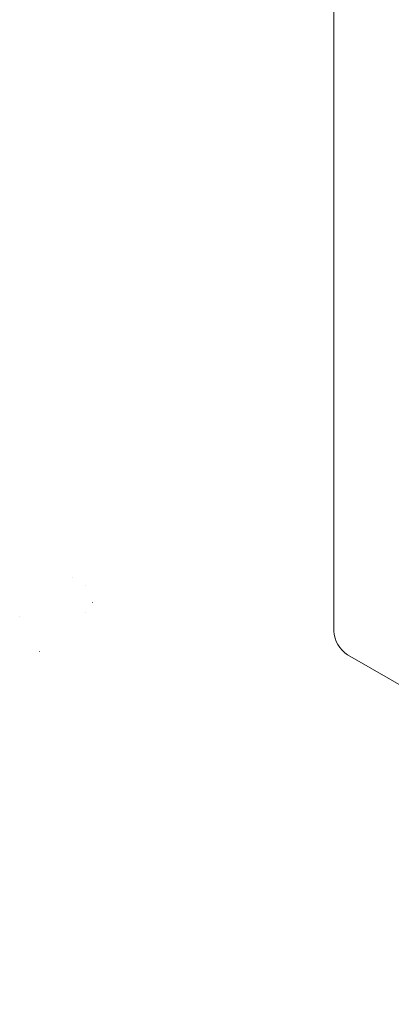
# Paper-space layout '3' of a CAD drawing. Header units: inches. Extents: x 1 to 109, y 1 to 85.
# Tile 17 of 44: x 79.49 to 81.88, y 22.91 to 29.24. Entities that reach past the tile are written whole.
import ezdxf

# ---------------------------------------------------------------- set-up
doc = ezdxf.new("R2010")
doc.units = ezdxf.units.IN
doc.header["$MEASUREMENT"] = 0

psp = doc.layouts.new('3')

# ---------------------------------------------------------------- linework, layer by layer
at = {"color": 7, "linetype": 'Continuous', "lineweight": 15, "ltscale": 5}
for p, q in [((81.5114, 25.311), (81.5114, 29.9962)), ((79.8305, 25.6551), (79.8312, 25.6555)), ((79.9171, 25.605), (79.9178, 25.6054)), ((79.9603, 25.4935), (79.961, 25.4939)), ((79.9169, 25.432), (79.9176, 25.4324)), ((79.4922, 25.4016), (79.4915, 25.4012)), ((79.6195, 25.1795), (79.6202, 25.1799)), ((81.5998, 25.1579), (85.4889, 22.9127))]:
    psp.add_line(p, q, dxfattribs=at)
at = {"color": 7, "linetype": 'Continuous', "lineweight": 15, "ltscale": 25}
psp.add_arc((81.7033, 25.3197), 0.1921, 182.60574, 237.39438, dxfattribs=at)

doc.saveas('drawing.dxf')
